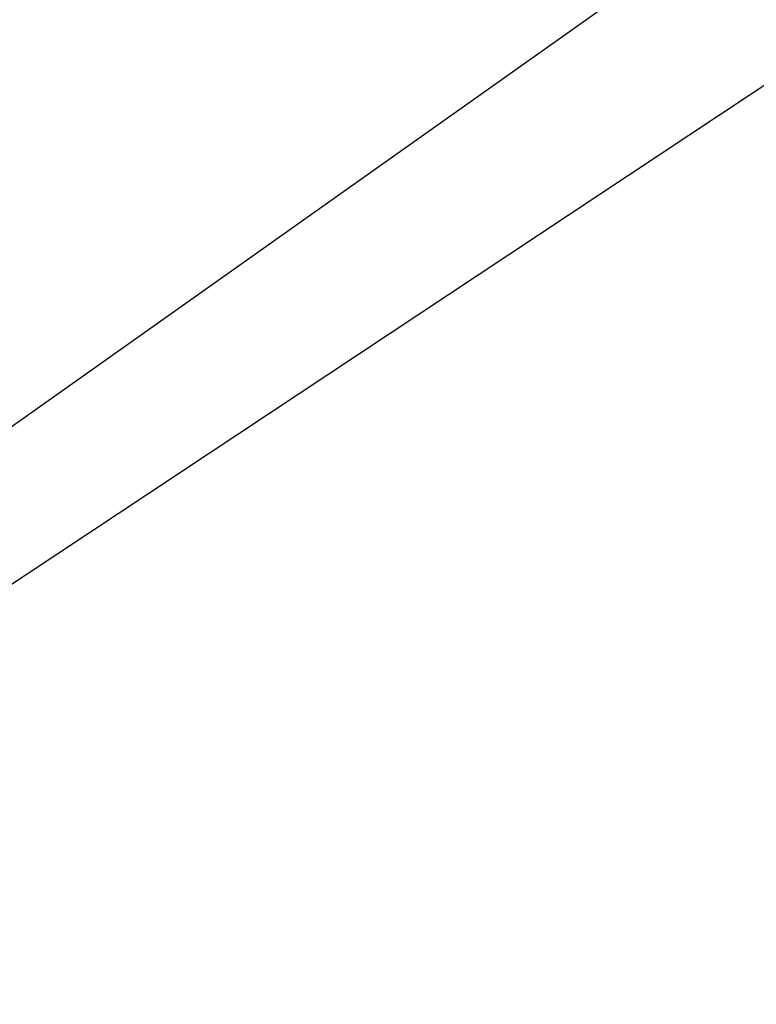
# Model space of a CAD drawing. Header units: millimetres. Extents: x -131 to 131, y -191 to 191.
# Tile 88 of 256: x -73.28597 to -73.27996, y -110.59547 to -110.58744. Entities that reach past the tile are written whole.
import ezdxf

# ---------------------------------------------------------------- set-up
doc = ezdxf.new("R2010")
doc.units = ezdxf.units.MM
doc.layers.get('0').update_dxf_attribs({"color": 8, "linetype": 'CONTINUOUS'})

# ---------------------------------------------------------------- blocks, each defined once
blk = doc.blocks.new('sgBrepBlock__245065360')
at = {"color": 0}
blk.add_polyline3d([(-66.9619926, -110.4151869, -8), (-67.548439, -110.0766019, -8), (-68.1720486, -109.8126506, -8), (-68.823368, -109.6273343, -8), (-69.492524, -109.523462, -8), (-70.1693728, -109.5026085, -8), (-70.8436541, -109.5650899, -8), (-71.5051464, -109.709959, -8), (-72.1438223, -109.9350197, -8), (-72.75, -110.2368603, -8), (-73.3144905, -110.6109052, -8), (-73.8287367, -111.0514844, -8), (-74.2849432, -111.5519191, -8), (-74.6761942, -112.1046231, -8), (-74.996559, -112.7012181, -8), (-75.241181, -113.3326603, -8), (-75.406352, -113.9893777, -8), (-75.4895683, -114.661415, -8), (-75.4895683, -115.338585, -8)], dxfattribs=at)
blk = doc.blocks.new('sgBrepBlock__245065872')
at = {"color": 0}
blk.add_polyline3d([(-75.5, -115, -3), (-75.4895683, -114.661415, -3), (-75.4583128, -114.3241144, -3), (-75.406352, -113.9893777, -3), (-75.3338831, -113.6584745, -3), (-75.241181, -113.3326603, -3), (-75.1285973, -113.0131708, -3), (-74.996559, -112.7012181, -3), (-74.8455671, -112.3979854, -3), (-74.6761942, -112.1046231, -3), (-74.489083, -111.8222439, -3), (-74.2849432, -111.5519191, -3), (-74.064549, -111.294674, -3), (-73.8287367, -111.0514844, -3), (-73.5784007, -110.823273, -3), (-73.3144905, -110.6109052, -3), (-73.0380074, -110.4151869, -3)], dxfattribs=at)
blk = doc.blocks.new('sgBrepBlock__245068432')
at = {"color": 0}
for points in [[(-72.75, -110.2368603, -8), (-73.3144905, -110.6109052, -8), (-73.8287367, -111.0514844, -8), (-74.2849432, -111.5519191, -8), (-74.6761942, -112.1046231, -8), (-74.996559, -112.7012181, -8), (-75.241181, -113.3326603, -8), (-75.406352, -113.9893777, -8), (-75.4895683, -114.661415, -8), (-75.4895683, -115.338585, -8)], [(-75.4583128, -115.6758856, -3), (-75.5, -115, -3), (-75.4895683, -114.661415, -3), (-75.4583128, -114.3241144, -3), (-75.406352, -113.9893777, -3), (-75.3338831, -113.6584745, -3), (-75.241181, -113.3326603, -3), (-75.1285973, -113.0131708, -3), (-74.996559, -112.7012181, -3), (-74.8455671, -112.3979854, -3), (-74.6761942, -112.1046231, -3), (-74.489083, -111.8222439, -3), (-74.2849432, -111.5519191, -3), (-74.064549, -111.294674, -3), (-73.8287367, -111.0514844, -3), (-73.5784007, -110.823273, -3), (-73.3144905, -110.6109052, -3), (-73.0380074, -110.4151869, -3)]]:
    blk.add_polyline3d(points, dxfattribs=at)
blk = doc.blocks.new('sgBrepBlock_Omega+SlimClamp_245064080')
at = {"color": 0}
for name in ['sgBrepBlock__245065360', 'sgBrepBlock__245065872', 'sgBrepBlock__245068432']:
    blk.add_blockref(name, (0, 0), dxfattribs=at)

msp = doc.modelspace()

# ---------------------------------------------------------------- block references
at = {"color": 7}
msp.add_blockref('sgBrepBlock_Omega+SlimClamp_245064080', (0, 0), dxfattribs=at)

doc.saveas('drawing.dxf')
